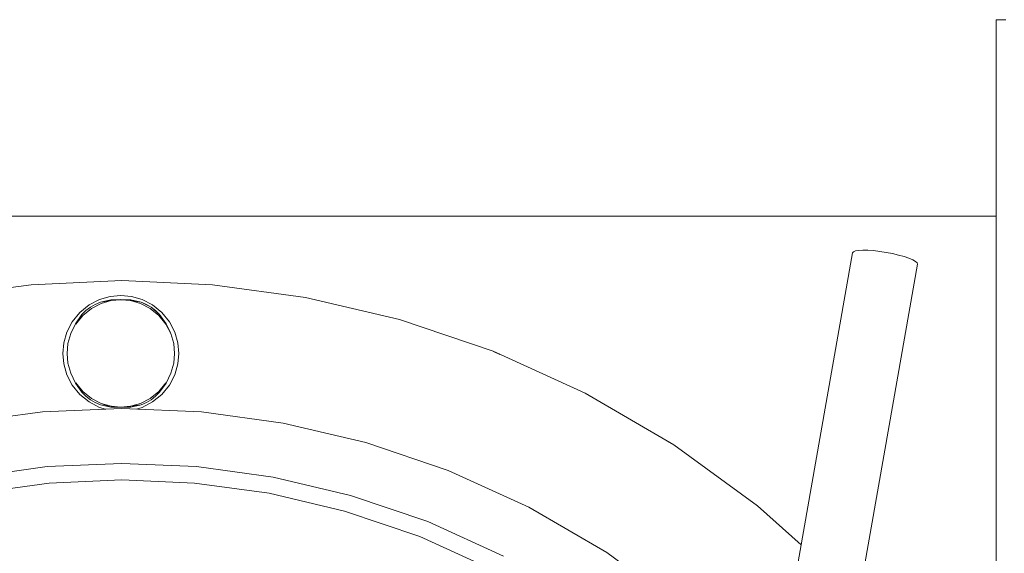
# Model space of a CAD drawing. Header units: millimetres. Extents: x -770 to 800, y -683 to 530.
# Tile 9 of 20: x -369 to -190, y -111 to -14. Entities that reach past the tile are written whole.
import ezdxf

# ---------------------------------------------------------------- set-up
doc = ezdxf.new("R2010")
doc.units = ezdxf.units.MM
doc.header["$MEASUREMENT"] = 0
doc.layers.add('MATERIAL 1', color=251, linetype='Continuous', true_color=0x505050)
doc.layers.add('MATERIAL 2', color=5, linetype='Continuous', true_color=0x0000ff)

msp = doc.modelspace()

# ---------------------------------------------------------------- linework, layer by layer
at = {"layer": 'MATERIAL 1', "color": 251, "linetype": 'Continuous', "lineweight": 0, "true_color": 0x505050}
for p, q in [((-765, -50.08), (-191.13, -50.08)), ((-383.34, -64.89), (-366.47, -62.57)), ((-366.47, -62.57), (-350, -61.83)), ((-350, -61.83), (-333.53, -62.57)), ((-333.53, -62.57), (-316.66, -64.89)), ((-355.98, -66.25), (-354.09, -65.27)), ((-355.72, -66.65), (-354.85, -66.15)), ((-355.55, -66.9), (-353.8, -65.99)), ((-354.85, -66.15), (-353.9, -65.75)), ((-354.09, -65.27), (-352.13, -64.7)), ((-353.9, -65.75), (-352.01, -65.33)), ((-353.9, -65.75), (-351.99, -65.47)), ((-353.8, -65.99), (-351.99, -65.47)), ((-352.13, -64.7), (-350.21, -64.53)), ((-352.01, -65.33), (-350.21, -65.29)), ((-352.01, -65.33), (-350.21, -65.31)), ((-352.01, -65.33), (-351.99, -65.47)), ((-350.21, -65.31), (-351.99, -65.47)), ((-348.29, -64.7), (-350.21, -64.53)), ((-348.43, -65.47), (-350.21, -65.29)), ((-348.4, -65.33), (-350.21, -65.29)), ((-348.43, -65.47), (-350.21, -65.31)), ((-348.44, -65.52), (-348.43, -65.47)), ((-348.43, -65.47), (-348.4, -65.33)), ((-348.43, -65.47), (-346.52, -65.75)), ((-348.43, -65.47), (-346.61, -65.99)), ((-346.52, -65.75), (-348.4, -65.33)), ((-346.32, -65.27), (-348.29, -64.7)), ((-346.61, -65.99), (-344.86, -66.9)), ((-344.7, -66.65), (-346.52, -65.75)), ((-345.57, -66.15), (-346.52, -65.75)), ((-344.44, -66.25), (-346.32, -65.27)), ((-345.57, -66.15), (-344.7, -66.65)), ((-316.66, -64.89), (-299.58, -68.9)), ((-359.04, -69.3), (-357.67, -67.62)), ((-357.67, -67.62), (-355.98, -66.25)), ((-357.27, -68.02), (-356.54, -67.29)), ((-357.12, -68.17), (-355.55, -66.9)), ((-356.54, -67.29), (-355.72, -66.65)), ((-344.86, -66.9), (-343.3, -68.17)), ((-343.15, -68.02), (-344.7, -66.65)), ((-343.88, -67.29), (-344.7, -66.65)), ((-342.75, -67.62), (-344.44, -66.25)), ((-343.88, -67.29), (-343.15, -68.02)), ((-341.38, -69.3), (-342.75, -67.62)), ((-360.02, -71.19), (-359.04, -69.3)), ((-358.44, -69.7), (-359.29, -71.48)), ((-358.44, -69.7), (-357.27, -68.02)), ((-358.44, -69.7), (-358.44, -69.7)), ((-357.27, -68.02), (-358.39, -69.73)), ((-358.39, -69.73), (-357.12, -68.17)), ((-343.3, -68.17), (-342.03, -69.73)), ((-342.03, -69.73), (-343.15, -68.02)), ((-341.98, -69.7), (-343.15, -68.02)), ((-342.03, -69.73), (-342.03, -69.73)), ((-342.03, -69.73), (-341.12, -71.48)), ((-341.2, -71.33), (-341.98, -69.7)), ((-341.68, -70.42), (-341.98, -69.7)), ((-340.4, -71.19), (-341.38, -69.3)), ((-299.58, -68.9), (-282.55, -74.69)), ((-360.58, -73.16), (-360.02, -71.19)), ((-359.81, -73.3), (-359.29, -71.48)), ((-341.12, -71.48), (-340.6, -73.3)), ((-339.83, -73.16), (-340.4, -71.19)), ((-360.76, -75.08), (-360.58, -73.16)), ((-359.98, -75.08), (-359.81, -73.3)), ((-340.6, -73.3), (-340.6, -73.3)), ((-340.6, -73.3), (-340.44, -75.08)), ((-339.66, -75.08), (-339.83, -73.16)), ((-360.58, -77), (-360.76, -75.08)), ((-359.81, -76.85), (-359.98, -75.08)), ((-340.44, -75.08), (-340.6, -76.85)), ((-339.83, -77), (-339.66, -75.08)), ((-282.55, -74.69), (-265.83, -82.3)), ((-359.29, -78.67), (-359.81, -76.85)), ((-340.6, -76.85), (-341.12, -78.67)), ((-360.02, -78.96), (-360.58, -77)), ((-358.44, -80.46), (-359.29, -78.67)), ((-341.12, -78.67), (-341.98, -80.46)), ((-340.4, -78.96), (-339.83, -77)), ((-359.04, -80.85), (-360.02, -78.96)), ((-358.44, -80.46), (-358.44, -80.46)), ((-357.27, -82.14), (-358.44, -80.46)), ((-357.27, -82.14), (-358.39, -80.42)), ((-357.12, -81.99), (-358.39, -80.42)), ((-342.03, -80.42), (-343.3, -81.99)), ((-342.03, -80.42), (-343.15, -82.14)), ((-343.15, -82.14), (-341.98, -80.46)), ((-341.98, -80.45), (-341.98, -80.46)), ((-341.98, -80.46), (-341.98, -80.46)), ((-341.38, -80.85), (-340.4, -78.96)), ((-357.67, -82.54), (-359.04, -80.85)), ((-356.54, -82.87), (-357.27, -82.14)), ((-355.55, -83.25), (-357.12, -81.99)), ((-343.3, -81.99), (-344.86, -83.25)), ((-343.88, -82.87), (-343.15, -82.14)), ((-342.75, -82.54), (-341.38, -80.85)), ((-265.83, -82.3), (-249.72, -91.7)), ((-355.98, -83.91), (-357.67, -82.54)), ((-355.72, -83.5), (-356.54, -82.87)), ((-354.09, -84.89), (-355.98, -83.91)), ((-354.85, -84.01), (-355.72, -83.5)), ((-353.8, -84.16), (-355.55, -83.25)), ((-353.9, -84.41), (-354.85, -84.01)), ((-344.86, -83.25), (-346.61, -84.16)), ((-346.52, -84.41), (-345.57, -84.01)), ((-346.32, -84.89), (-344.44, -83.91)), ((-345.57, -84.01), (-344.7, -83.5)), ((-344.7, -83.5), (-343.88, -82.87)), ((-344.44, -83.91), (-342.75, -82.54)), ((-352.98, -85.21), (-354.09, -84.89)), ((-352.01, -84.83), (-353.9, -84.41)), ((-352.01, -84.83), (-353.8, -84.16)), ((-351.99, -84.68), (-353.8, -84.16)), ((-352.01, -84.83), (-351.99, -84.68)), ((-350.21, -84.86), (-352.01, -84.83)), ((-350.21, -84.85), (-352.01, -84.83)), ((-351.98, -84.63), (-351.99, -84.68)), ((-350.21, -84.85), (-351.99, -84.68)), ((-348.43, -84.68), (-350.21, -84.85)), ((-348.4, -84.83), (-350.21, -84.85)), ((-350.21, -84.86), (-348.4, -84.83)), ((-350.21, -84.86), (-350.21, -84.86)), ((-350.21, -84.86), (-350.21, -84.86)), ((-346.61, -84.16), (-348.43, -84.68)), ((-348.43, -84.68), (-346.52, -84.41)), ((-348.43, -84.68), (-348.4, -84.83)), ((-348.4, -84.83), (-346.52, -84.41)), ((-347.38, -85.19), (-346.32, -84.89)), ((-249.72, -91.7), (-234.5, -102.81)), ((-234.5, -102.81), (-226.61, -109.92))]:
    msp.add_line(p, q, dxfattribs=at)
at = {"layer": 'MATERIAL 1', "color": 251, "linetype": 'Continuous', "lineweight": 0, "true_color": 0x505050, "flags": 128}
for points in [[(-282.46, -74.73), (-282.46, -74.73), (-281.32, -75.25)], [(-250.88, -91.02), (-249.72, -91.7), (-249.72, -91.7)]]:
    msp.add_lwpolyline(points, dxfattribs=at)
at = {"layer": 'MATERIAL 2', "color": 5, "linetype": 'Continuous', "lineweight": 0, "true_color": 0x0000ff}
for p, q in [((-191.13, -114.36), (-191.13, -14.36)), ((-191.03, -14.36), (-191.13, -14.36)), ((-190.71, -14.36), (-191.03, -14.36)), ((-190.15, -14.36), (-190.71, -14.36)), ((-189.37, -14.36), (-190.15, -14.36)), ((-223.2, -90.57), (-217.24, -56.78)), ((-217.09, -56.58), (-217.24, -56.78)), ((-216.72, -56.43), (-217.09, -56.58)), ((-216.13, -56.33), (-216.72, -56.43)), ((-215.37, -56.29), (-216.13, -56.33)), ((-214.45, -56.31), (-215.37, -56.29)), ((-213.41, -56.38), (-214.45, -56.31)), ((-212.29, -56.51), (-213.41, -56.38)), ((-211.13, -56.69), (-212.29, -56.51)), ((-209.99, -56.92), (-211.13, -56.69)), ((-208.89, -57.18), (-209.99, -56.92)), ((-207.88, -57.46), (-208.89, -57.18)), ((-205.42, -58.86), (-211.38, -92.65)), ((-207.01, -57.76), (-207.88, -57.46)), ((-206.31, -58.06), (-207.01, -57.76)), ((-205.8, -58.35), (-206.31, -58.06)), ((-205.5, -58.62), (-205.8, -58.35)), ((-205.42, -58.86), (-205.5, -58.62)), ((-205.42, -58.86), (-205.42, -58.86)), ((-364.47, -85.71), (-379.3, -87.75)), ((-350, -85.08), (-364.47, -85.71)), ((-335.53, -85.71), (-350, -85.08)), ((-320.7, -87.75), (-335.53, -85.71)), ((-305.7, -91.29), (-320.7, -87.75)), ((-227.66, -115.85), (-223.2, -90.57)), ((-290.75, -96.39), (-305.7, -91.29)), ((-215.84, -117.93), (-211.38, -92.65)), ((-363.57, -95.66), (-377.48, -97.58)), ((-350, -95.08), (-363.57, -95.66)), ((-336.43, -95.66), (-350, -95.08)), ((-322.52, -97.58), (-336.43, -95.66)), ((-276.06, -103.06), (-290.75, -96.39)), ((-363.21, -98.67), (-350, -98.08)), ((-350, -98.08), (-336.79, -98.67)), ((-308.45, -100.9), (-322.52, -97.58)), ((-376.75, -100.53), (-363.21, -98.67)), ((-336.79, -98.67), (-323.25, -100.53)), ((-323.25, -100.53), (-309.55, -103.75)), ((-308.45, -100.9), (-308.45, -100.9)), ((-308.45, -100.9), (-294.42, -105.68)), ((-309.55, -103.75), (-295.89, -108.4)), ((-261.91, -111.32), (-276.06, -103.06)), ((-280.65, -111.94), (-294.42, -105.68)), ((-295.89, -108.4), (-282.48, -114.5)), ((-248.53, -121.08), (-261.91, -111.32))]:
    msp.add_line(p, q, dxfattribs=at)

doc.saveas('drawing.dxf')
